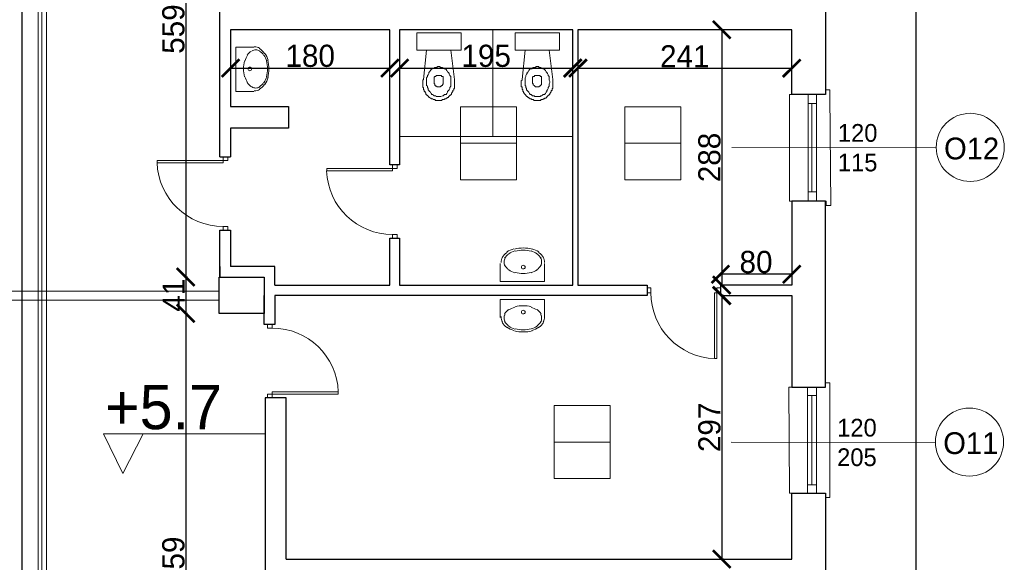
# Model space of a CAD drawing. Header units: centimetres. Extents: x -17621 to 77377, y -18613 to 66.
# Tile 110 of 173: x 27358 to 28467, y -8084 to -7472. Entities that reach past the tile are written whole.
import ezdxf

# ---------------------------------------------------------------- set-up
doc = ezdxf.new("R2010")
doc.units = ezdxf.units.CM
doc.layers.add('0-wymiarowanie rys.CAD', color=5, linetype='Continuous', lineweight=0, true_color=0x0000ff)
for name, color, linetype, lineweight in [('a_drzwi i okna', 2, 'Continuous', 0), ('a_inwentaryzacja', 141, 'Continuous', 0), ('a_wymiarowanie', 211, 'Continuous', 0), ('drzwi', 2, 'Continuous', 0), ('kratownica', 8, 'Continuous', 15), ('pomieszczenia', 191, 'Continuous', 5)]:
    doc.layers.add(name, color=color, linetype=linetype, lineweight=lineweight)
for name, color, linetype in [('PDF3_A310 STOLARKA ZEWNĘTRZNA', 7, 'Continuous'), ('PDF3_A720 MEBLE', 7, 'Continuous'), ('PDF3_WIDOKOWA', 7, 'Continuous'), ('PDF5_A710 OZNACZENIA KOMUNIKACJI', 7, 'Continuous'), ('PDF5_Text', 7, 'Continuous')]:
    doc.layers.add(name, color=color, linetype=linetype)
doc.styles.add('PDF Century Gothic', font='GOTHIC.TTF')
doc.dimstyles.new('ISO-25', dxfattribs={"dimtxt": 25, "dimasz": 20, "dimexe": 0.6, "dimexo": 0.375, "dimtad": 1, "dimdec": 0, "dimtxsty": 'PDF Century Gothic', "dimblk": 'ARCHTICK', "dimcen": 2.5, "dimadec": 1, "dimazin": 0, "dimtfac": 1, "dimtdec": 0, "dimtmove": 0, "dimatfit": 3, "dimldrblk": 'ARCHTICK', "dimfxl": 2, "dimfxlon": 1, "dimarcsym": 0})

# ---------------------------------------------------------------- blocks, each defined once
blk = doc.blocks.new('_ArchTick')
at = {"color": 0, "linetype": 'ByBlock', "const_width": 0.15}
blk.add_lwpolyline([(-0.5, -0.5), (0.5, 0.5)], dxfattribs=at)
blk = doc.blocks.new('*D975')
at = {"layer": 'a_wymiarowanie', "color": 0, "linetype": 'Continuous', "lineweight": -2, "transparency": 16777216}
for p, q in [((27595.2, -7524.9), (27595.2, -7527.5)), ((27595.2, -7526.9), (27774.8, -7526.9)), ((27774.8, -7524.9), (27774.8, -7527.5))]:
    blk.add_line(p, q, dxfattribs=at)
at = {"layer": 'Defpoints', "color": 0, "linetype": 'Continuous', "transparency": 16777216}
for p in [(27595.2, -7483.7), (27774.8, -7483.7), (27774.8, -7526.9)]:
    blk.add_point(p, dxfattribs=at)
at = {"layer": 'a_wymiarowanie', "color": 0, "linetype": 'Continuous', "lineweight": -2, "transparency": 16777216, "xscale": 20, "yscale": 20, "zscale": 20, "rotation": 180}
blk.add_blockref('_ArchTick', (27595.2, -7526.9), dxfattribs=at)
at = {"layer": 'a_wymiarowanie', "color": 0, "linetype": 'Continuous', "lineweight": -2, "transparency": 16777216, "xscale": 20, "yscale": 20, "zscale": 20}
blk.add_blockref('_ArchTick', (27774.8, -7526.9), dxfattribs=at)
at = {"layer": 'a_wymiarowanie', "color": 0, "linetype": 'Continuous', "lineweight": 0, "transparency": 16777216, "insert": (27685, -7513.2), "char_height": 25, "attachment_point": 5, "style": 'PDF Century Gothic'}
blk.add_mtext('180', dxfattribs=at)
blk = doc.blocks.new('*D976')
at = {"layer": 'a_wymiarowanie', "color": 0, "linetype": 'Continuous', "lineweight": -2, "transparency": 16777216}
for p, q in [((27785.8, -7524.9), (27785.8, -7527.5)), ((27785.8, -7526.9), (27980.8, -7526.9)), ((27980.8, -7524.9), (27980.8, -7527.5))]:
    blk.add_line(p, q, dxfattribs=at)
at = {"layer": 'Defpoints', "color": 0, "linetype": 'Continuous', "transparency": 16777216}
for p in [(27785.8, -7483.7), (27980.8, -7483.7), (27980.8, -7526.9)]:
    blk.add_point(p, dxfattribs=at)
at = {"layer": 'a_wymiarowanie', "color": 0, "linetype": 'Continuous', "lineweight": -2, "transparency": 16777216, "xscale": 20, "yscale": 20, "zscale": 20, "rotation": 180}
blk.add_blockref('_ArchTick', (27785.8, -7526.9), dxfattribs=at)
at = {"layer": 'a_wymiarowanie', "color": 0, "linetype": 'Continuous', "lineweight": -2, "transparency": 16777216, "xscale": 20, "yscale": 20, "zscale": 20}
blk.add_blockref('_ArchTick', (27980.8, -7526.9), dxfattribs=at)
at = {"layer": 'a_wymiarowanie', "color": 0, "linetype": 'Continuous', "lineweight": 0, "transparency": 16777216, "insert": (27883.3, -7513.2), "char_height": 25, "attachment_point": 5, "style": 'PDF Century Gothic'}
blk.add_mtext('195', dxfattribs=at)
blk = doc.blocks.new('*D977')
at = {"layer": 'a_wymiarowanie', "color": 0, "linetype": 'Continuous', "lineweight": -2, "transparency": 16777216}
for p, q in [((27986.7, -7525), (27986.7, -7527.6)), ((27986.7, -7527), (28227.6, -7527)), ((28227.6, -7525), (28227.6, -7527.6))]:
    blk.add_line(p, q, dxfattribs=at)
at = {"layer": 'Defpoints', "color": 0, "linetype": 'Continuous', "transparency": 16777216}
for p in [(27986.7, -7483.7), (28227.6, -7483.7), (28227.6, -7527)]:
    blk.add_point(p, dxfattribs=at)
at = {"layer": 'a_wymiarowanie', "color": 0, "linetype": 'Continuous', "lineweight": -2, "transparency": 16777216, "xscale": 20, "yscale": 20, "zscale": 20, "rotation": 180}
blk.add_blockref('_ArchTick', (27986.7, -7527), dxfattribs=at)
at = {"layer": 'a_wymiarowanie', "color": 0, "linetype": 'Continuous', "lineweight": -2, "transparency": 16777216, "xscale": 20, "yscale": 20, "zscale": 20}
blk.add_blockref('_ArchTick', (28227.6, -7527), dxfattribs=at)
at = {"layer": 'a_wymiarowanie', "color": 0, "linetype": 'Continuous', "lineweight": 0, "transparency": 16777216, "insert": (28107.1, -7513.6), "char_height": 25, "attachment_point": 5, "style": 'PDF Century Gothic'}
blk.add_mtext('241', dxfattribs=at)
blk = doc.blocks.new('*D978')
at = {"layer": 'a_wymiarowanie', "color": 0, "linetype": 'Continuous', "lineweight": -2, "transparency": 16777216}
for p, q in [((28150.8, -7483.7), (28148.2, -7483.7)), ((28148.8, -7483.7), (28148.8, -7771.6)), ((28150.8, -7771.6), (28148.2, -7771.6))]:
    blk.add_line(p, q, dxfattribs=at)
at = {"layer": 'Defpoints', "color": 0, "linetype": 'Continuous', "transparency": 16777216}
for p in [(28227.6, -7483.7), (28148.8, -7771.6), (28227.6, -7771.6)]:
    blk.add_point(p, dxfattribs=at)
at = {"layer": 'a_wymiarowanie', "color": 0, "linetype": 'Continuous', "lineweight": -2, "transparency": 16777216, "xscale": 20, "yscale": 20, "zscale": 20}
for p, rotation in [((28148.8, -7483.7), 90), ((28148.8, -7771.6), 270)]:
    blk.add_blockref('_ArchTick', p, dxfattribs=dict(at, rotation=rotation))
at = {"layer": 'a_wymiarowanie', "color": 0, "linetype": 'Continuous', "lineweight": 0, "transparency": 16777216, "insert": (28135, -7627.7), "char_height": 25, "attachment_point": 5, "rotation": 90, "style": 'PDF Century Gothic'}
blk.add_mtext('288', dxfattribs=at)
blk = doc.blocks.new('*D979')
at = {"layer": 'a_wymiarowanie', "color": 0, "linetype": 'Continuous', "lineweight": -2, "transparency": 16777216}
for p, q in [((28150.8, -7783.5), (28148.2, -7783.5)), ((28148.8, -7783.5), (28148.8, -8080.7)), ((28150.8, -8080.7), (28148.2, -8080.7))]:
    blk.add_line(p, q, dxfattribs=at)
at = {"layer": 'Defpoints', "color": 0, "linetype": 'Continuous', "transparency": 16777216}
for p in [(28227.6, -7783.5), (28148.8, -8080.7), (28227.6, -8080.7)]:
    blk.add_point(p, dxfattribs=at)
at = {"layer": 'a_wymiarowanie', "color": 0, "linetype": 'Continuous', "lineweight": -2, "transparency": 16777216, "xscale": 20, "yscale": 20, "zscale": 20}
for p, rotation in [((28148.8, -7783.5), 90), ((28148.8, -8080.7), 270)]:
    blk.add_blockref('_ArchTick', p, dxfattribs=dict(at, rotation=rotation))
at = {"layer": 'a_wymiarowanie', "color": 0, "linetype": 'Continuous', "lineweight": 0, "transparency": 16777216, "insert": (28135, -7932.1), "char_height": 25, "attachment_point": 5, "rotation": 90, "style": 'PDF Century Gothic'}
blk.add_mtext('297', dxfattribs=at)
blk = doc.blocks.new('*D983')
at = {"layer": 'a_wymiarowanie', "color": 0, "linetype": 'Continuous', "lineweight": -2, "transparency": 16777216}
for p, q in [((28147.3, -7761.4), (28147.3, -7758.8)), ((28227.6, -7759.4), (28147.3, -7759.4)), ((28227.6, -7761.4), (28227.6, -7758.8))]:
    blk.add_line(p, q, dxfattribs=at)
at = {"layer": 'Defpoints', "color": 0, "linetype": 'Continuous', "transparency": 16777216}
for p in [(28147.3, -7759.4), (28147.3, -7771.6), (28227.6, -7771.6)]:
    blk.add_point(p, dxfattribs=at)
at = {"layer": 'a_wymiarowanie', "color": 0, "linetype": 'Continuous', "lineweight": -2, "transparency": 16777216, "xscale": 20, "yscale": 20, "zscale": 20, "rotation": 180}
blk.add_blockref('_ArchTick', (28147.3, -7759.4), dxfattribs=at)
at = {"layer": 'a_wymiarowanie', "color": 0, "linetype": 'Continuous', "lineweight": -2, "transparency": 16777216, "xscale": 20, "yscale": 20, "zscale": 20}
blk.add_blockref('_ArchTick', (28227.6, -7759.4), dxfattribs=at)
at = {"layer": 'a_wymiarowanie', "color": 0, "linetype": 'Continuous', "lineweight": 0, "transparency": 16777216, "insert": (28187.4, -7745.7), "char_height": 25, "attachment_point": 5, "style": 'PDF Century Gothic'}
blk.add_mtext('80', dxfattribs=at)
blk = doc.blocks.new('*D992')
at = {"layer": 'a_wymiarowanie', "color": 0, "linetype": 'Continuous', "lineweight": -2, "transparency": 16777216}
for p, q in [((27546.7, -7203.3), (27544.1, -7203.3)), ((27544.7, -7203.3), (27544.7, -7762.5)), ((27546.7, -7762.5), (27544.1, -7762.5))]:
    blk.add_line(p, q, dxfattribs=at)
at = {"layer": 'Defpoints', "color": 0, "linetype": 'Continuous', "transparency": 16777216}
for p in [(27583.3, -7203.3), (27544.7, -7762.5), (27582.5, -7762.5)]:
    blk.add_point(p, dxfattribs=at)
at = {"layer": 'a_wymiarowanie', "color": 0, "linetype": 'Continuous', "lineweight": -2, "transparency": 16777216, "xscale": 20, "yscale": 20, "zscale": 20}
for p, rotation in [((27544.7, -7203.3), 90), ((27544.7, -7762.5), 270)]:
    blk.add_blockref('_ArchTick', p, dxfattribs=dict(at, rotation=rotation))
at = {"layer": 'a_wymiarowanie', "color": 0, "linetype": 'Continuous', "lineweight": 0, "transparency": 16777216, "insert": (27530.9, -7482.9), "char_height": 25, "attachment_point": 5, "rotation": 90, "style": 'PDF Century Gothic'}
blk.add_mtext('559', dxfattribs=at)
blk = doc.blocks.new('*D993')
at = {"layer": 'a_wymiarowanie', "color": 0, "linetype": 'Continuous', "lineweight": -2, "transparency": 16777216}
for p, q in [((27546.7, -7762.5), (27544.1, -7762.5)), ((27544.7, -7762.5), (27544.7, -7803.5)), ((27546.7, -7803.5), (27544.1, -7803.5))]:
    blk.add_line(p, q, dxfattribs=at)
at = {"layer": 'Defpoints', "color": 0, "linetype": 'Continuous', "transparency": 16777216}
for p in [(27582.5, -7762.5), (27544.7, -7803.5), (27582.5, -7803.5)]:
    blk.add_point(p, dxfattribs=at)
at = {"layer": 'a_wymiarowanie', "color": 0, "linetype": 'Continuous', "lineweight": -2, "transparency": 16777216, "xscale": 20, "yscale": 20, "zscale": 20}
for p, rotation in [((27544.7, -7762.5), 90), ((27544.7, -7803.5), 270)]:
    blk.add_blockref('_ArchTick', p, dxfattribs=dict(at, rotation=rotation))
at = {"layer": 'a_wymiarowanie', "color": 0, "linetype": 'Continuous', "lineweight": 0, "transparency": 16777216, "insert": (27531.2, -7783), "char_height": 25, "attachment_point": 5, "rotation": 90, "style": 'PDF Century Gothic'}
blk.add_mtext('41', dxfattribs=at)
blk = doc.blocks.new('*D994')
at = {"layer": 'a_wymiarowanie', "color": 0, "linetype": 'Continuous', "lineweight": -2, "transparency": 16777216}
for p, q in [((27546.7, -7803.5), (27544.1, -7803.5)), ((27544.7, -7803.5), (27544.7, -8362.7)), ((27546.7, -8362.7), (27544.1, -8362.7))]:
    blk.add_line(p, q, dxfattribs=at)
at = {"layer": 'Defpoints', "color": 0, "linetype": 'Continuous', "transparency": 16777216}
for p in [(27582.5, -7803.5), (27544.7, -8362.7), (27582.5, -8362.7)]:
    blk.add_point(p, dxfattribs=at)
at = {"layer": 'a_wymiarowanie', "color": 0, "linetype": 'Continuous', "lineweight": -2, "transparency": 16777216, "xscale": 20, "yscale": 20, "zscale": 20}
for p, rotation in [((27544.7, -7803.5), 90), ((27544.7, -8362.7), 270)]:
    blk.add_blockref('_ArchTick', p, dxfattribs=dict(at, rotation=rotation))
at = {"layer": 'a_wymiarowanie', "color": 0, "linetype": 'Continuous', "lineweight": 0, "transparency": 16777216, "insert": (27530.9, -8083.1), "char_height": 25, "attachment_point": 5, "rotation": 90, "style": 'PDF Century Gothic'}
blk.add_mtext('559', dxfattribs=at)
blk = doc.blocks.new('*D1007')
at = {"layer": 'a_wymiarowanie', "color": 0, "linetype": 'Continuous', "lineweight": -2, "transparency": 16777216}
for p, q in [((27362, -6564.3), (27359.4, -6564.3)), ((27360, -6564.3), (27360, -10858.5)), ((27362, -10858.5), (27359.4, -10858.5))]:
    blk.add_line(p, q, dxfattribs=at)
at = {"layer": 'Defpoints', "color": 0, "linetype": 'Continuous', "transparency": 16777216}
for p in [(27387.7, -6564.3), (27360, -10858.5), (27387.7, -10858.5)]:
    blk.add_point(p, dxfattribs=at)
at = {"layer": 'a_wymiarowanie', "color": 0, "linetype": 'Continuous', "lineweight": -2, "transparency": 16777216, "xscale": 20, "yscale": 20, "zscale": 20}
for p, rotation in [((27360, -6564.3), 90), ((27360, -10858.5), 270)]:
    blk.add_blockref('_ArchTick', p, dxfattribs=dict(at, rotation=rotation))
at = {"layer": 'a_wymiarowanie', "color": 0, "linetype": 'Continuous', "lineweight": 0, "transparency": 16777216, "insert": (27346.2, -8711.4), "char_height": 25, "attachment_point": 5, "rotation": 90, "style": 'PDF Century Gothic'}
blk.add_mtext('4293', dxfattribs=at)
blk = doc.blocks.new('*D1098')
at = {"layer": '0-wymiarowanie rys.CAD', "color": 0, "linetype": 'Continuous', "lineweight": -2, "transparency": 16777216}
for p, q in [((28365.9, -6566.8), (28368.5, -6566.8)), ((28367.9, -10864.5), (28367.9, -6566.8)), ((28365.9, -10864.5), (28368.5, -10864.5))]:
    blk.add_line(p, q, dxfattribs=at)
at = {"layer": 'Defpoints', "color": 0, "linetype": 'Continuous', "transparency": 16777216}
for p in [(28263.1, -6566.8), (28367.9, -6566.8), (28263.1, -10864.5)]:
    blk.add_point(p, dxfattribs=at)
at = {"layer": '0-wymiarowanie rys.CAD', "color": 0, "linetype": 'Continuous', "lineweight": -2, "transparency": 16777216, "xscale": 20, "yscale": 20, "zscale": 20}
for p, rotation in [((28367.9, -6566.8), 90), ((28367.9, -10864.5), 270)]:
    blk.add_blockref('_ArchTick', p, dxfattribs=dict(at, rotation=rotation))
at = {"layer": '0-wymiarowanie rys.CAD', "color": 0, "linetype": 'Continuous', "transparency": 16777216, "insert": (28354.1, -8715.6), "char_height": 25, "attachment_point": 5, "rotation": 90, "style": 'PDF Century Gothic'}
blk.add_mtext('4298', dxfattribs=at)

msp = doc.modelspace()

# ---------------------------------------------------------------- linework, layer by layer
at = {"layer": 'a_drzwi i okna'}
for p, q in [((28390.3, -7617), (28160.2, -7616.4)), ((28389.5, -7949.3), (28159.3, -7948.7))]:
    msp.add_line(p, q, dxfattribs=at)
at = {"layer": 'a_drzwi i okna', "lineweight": 5}
for points in [[(27378.4, -10858.5), (27378.4, -6564.3)], [(27382.6, -10858.5), (27382.6, -6564.3)], [(27387.7, -10858.5), (27387.7, -6564.3)]]:
    msp.add_lwpolyline(points, dxfattribs=at)
at = {"layer": 'a_drzwi i okna'}
for centre in [(28428.8, -7616.3), (28427.9, -7948.7)]:
    msp.add_circle(centre, 38.4, dxfattribs=at)
at = {"layer": 'a_inwentaryzacja', "lineweight": 25}
for p, q in [((28265.7, -7436.3), (28265.7, -7556.6)), ((28227.6, -7556.6), (28227.6, -7483.7)), ((28265.7, -7556.6), (28227.6, -7556.6))]:
    msp.add_line(p, q, dxfattribs=at)
at = {"layer": 'a_inwentaryzacja', "linetype": 'Continuous', "lineweight": 25}
for p, q in [((27583.3, -7627), (27595.2, -7627)), ((27583.3, -7709.5), (27595.2, -7709.5)), ((27645.1, -7783.5), (27645.1, -7816.1))]:
    msp.add_line(p, q, dxfattribs=at)
for points in [[(27583.3, -7627), (27583.3, -7326.8)], [(27774.8, -7483.7), (27595.2, -7483.7)], [(27595.2, -7483.7), (27595.2, -7570.1)], [(27785.8, -7483.7), (27785.8, -7636.1), (27774.8, -7636.1), (27774.8, -7483.7)], [(27980.8, -7483.7), (27785.8, -7483.7)], [(27980.8, -7771.6), (27980.8, -7483.7)], [(27999.8, -7483.7), (27986.7, -7483.7)], [(27986.7, -7483.7), (27986.7, -7771.6)], [(28227.6, -7483.7), (27986.7, -7483.7)], [(27595.2, -7570.1), (27660.4, -7570.1), (27660.4, -7594.7), (27595.2, -7594.7)], [(27595.2, -7594.7), (27595.2, -7627)], [(27583.3, -7762.5), (27583.3, -7709.5)], [(27595.2, -7709.5), (27595.2, -7750.6)], [(27774.8, -7771.6), (27774.8, -7718.7), (27785.8, -7718.7), (27785.8, -7771.6)], [(27583.3, -7750.6), (27583.3, -7762.5), (27633.3, -7762.5), (27633.3, -7793.9)], [(27583.3, -7750.6), (27583.3, -7750.6)], [(27645.1, -7771.6), (27645.1, -7750.6), (27595.2, -7750.6)], [(27595.2, -7762.5), (27595.2, -7762.5)], [(27633.3, -7771.6), (27633.3, -7771.6)], [(27645.1, -7771.6), (27774.8, -7771.6)], [(27785.8, -7771.6), (27980.8, -7771.6)], [(27986.7, -7771.6), (28064.8, -7771.6), (28064.8, -7783.5), (27795.7, -7783.5)], [(27986.7, -7771.6), (27999.8, -7771.6)], [(27645.1, -7816.1), (27633.3, -7816.1), (27633.3, -7783.5), (27633.3, -7783.5)], [(27795.7, -7783.5), (27645.1, -7783.5)], [(27657.8, -8080.7), (27657.8, -7898.6), (27634.1, -7898.6), (27634.1, -8286.8), (27657.8, -8286.8), (27657.8, -8095.6)], [(28227.6, -8080.7), (28227.6, -8006.1), (28265.7, -8006.1), (28265.7, -8186.5), (28227.6, -8186.5), (28227.6, -8095.6)], [(27657.8, -8080.7), (28227.6, -8080.7)]]:
    msp.add_lwpolyline(points, dxfattribs=at)
at = {"layer": 'a_inwentaryzacja', "lineweight": 25}
msp.add_lwpolyline([(28227.6, -7771.6), (28147.3, -7771.6), (28147.3, -7783.5), (28227.6, -7783.5), (28227.6, -7886.8), (28265.7, -7886.8), (28265.7, -7676.8), (28227.6, -7676.8)], close=True, dxfattribs=at)
msp.add_lwpolyline([(27583.3, -7762.5), (27633.3, -7762.5), (27633.3, -7803.5), (27582.5, -7803.5), (27582.5, -7762.5), (27583.3, -7762.5)], dxfattribs=at)
at = {"layer": 'drzwi'}
for points in [[(27586.8, -7631.1), (27586.8, -7627), (27592, -7627), (27592, -7631.1), (27586.8, -7631.1), (27586.8, -7633.6), (27512.5, -7633.6), (27512.5, -7631.1), (27586.8, -7631.1)], [(27777.9, -7640.3), (27777.9, -7636.1), (27783.1, -7636.1), (27783.1, -7640.3), (27777.9, -7640.3), (27777.9, -7642.8), (27703.6, -7642.8), (27703.6, -7640.3), (27777.9, -7640.3)], [(28143.2, -7780.2), (28147.3, -7780.2), (28147.3, -7774.9), (28143.2, -7774.9), (28143.2, -7780.2), (28140.7, -7780.2), (28140.7, -7854.4), (28143.2, -7854.5), (28143.2, -7780.2)], [(27642.2, -7894.5), (27642.2, -7898.6), (27637, -7898.6), (27637, -7894.5), (27642.2, -7894.5), (27642.2, -7892), (27716.5, -7892), (27716.5, -7894.5), (27642.2, -7894.5)]]:
    msp.add_lwpolyline(points, dxfattribs=at)
for points in [[(27586.8, -7705.4), (27586.8, -7709.5), (27592, -7709.5), (27592, -7705.4)], [(27777.9, -7714.6), (27777.9, -7718.7), (27783.1, -7718.7), (27783.1, -7714.6)], [(28068.9, -7780.2), (28064.8, -7780.2), (28064.8, -7774.9), (28068.9, -7774.9)], [(27642.2, -7820.2), (27642.2, -7816.1), (27637, -7816.1), (27637, -7820.2)]]:
    msp.add_lwpolyline(points, close=True, dxfattribs=at)
for centre, start, end in [((27586.6, -7631.2), 181.8362, 270.1055), ((27777.7, -7640.4), 181.8362, 270.1055), ((28143.1, -7780.3), 179.8945, 268.1638), ((27642.4, -7894.4), 1.8362, 90.1055)]:
    msp.add_arc(centre, 74.2, start, end, dxfattribs=at)
at = {"layer": 'kratownica', "linetype": 'Continuous'}
msp.add_lwpolyline([(25200.1, -7778.6), (27582.5, -7778.6), (27582.5, -7788.7), (25200.1, -7788.7)], close=True, dxfattribs=at)
at = {"layer": 'PDF3_A310 STOLARKA ZEWNĘTRZNA', "lineweight": 5}
for points in [[(28225, -7676.8), (28266.5, -7676.8), (28266.5, -7681.9), (28271.6, -7681.9), (28270.7, -7556.6), (28270.7, -7551.5), (28265.7, -7551.5), (28265.7, -7556.6), (28225, -7556.6)], [(28246.2, -7676.8), (28246.2, -7666.6), (28246.2, -7566.7), (28246.2, -7556.6), (28255.5, -7556.6), (28255.5, -7566.7), (28255.5, -7666.6), (28255.5, -7676.8)], [(28225, -8006.1), (28265.7, -8006.1), (28265.7, -8011.2), (28270.7, -8011.2), (28270.7, -7886.8), (28270.7, -7881.7), (28265.7, -7881.7), (28265.7, -7886.8), (28224.2, -7886.8)], [(28245.3, -8006.1), (28245.3, -7996.8), (28245.3, -7896.1), (28245.3, -7886.8), (28255.5, -7886.8), (28255.5, -7896.1), (28255.5, -7996.8), (28255.5, -8006.1)]]:
    msp.add_lwpolyline(points, close=True, dxfattribs=at)
for points in [[(28255.5, -7566.7), (28246.2, -7566.7)], [(28250.4, -7666.6), (28250.4, -7566.7)], [(28255.5, -7666.6), (28246.2, -7666.6)], [(28255.5, -7896.1), (28245.3, -7896.1)], [(28250.4, -7996.8), (28250.4, -7896.1)], [(28255.5, -7996.8), (28245.3, -7996.8)]]:
    msp.add_lwpolyline(points, dxfattribs=at)
at = {"layer": 'PDF3_A720 MEBLE', "lineweight": 0}
for points in [[(27805.2, -7506.6), (27855.1, -7506.6), (27855.1, -7487.1), (27805.2, -7487.1)], [(27966, -7506.6), (27916.1, -7506.6), (27916.1, -7487.1), (27966, -7487.1)], [(27843.3, -7506.6), (27847.5, -7539.6), (27847.5, -7540.5), (27847.5, -7541.3), (27847.5, -7542.2), (27847.5, -7543), (27847.5, -7543.9), (27847.5, -7544.7), (27847.5, -7545.6), (27847.5, -7546.4), (27847.5, -7547.2), (27847.5, -7548.1), (27847.5, -7548.9), (27847.5, -7549.8), (27846.7, -7549.8), (27846.7, -7550.6), (27846.7, -7551.5), (27845.8, -7552.3), (27845.8, -7553.2), (27845, -7554), (27845, -7554.9), (27844.1, -7554.9), (27844.1, -7555.7), (27844.1, -7556.6), (27843.3, -7556.6), (27843.3, -7557.4), (27842.4, -7557.4), (27842.4, -7558.3), (27841.6, -7558.3), (27841.6, -7559.1), (27840.7, -7559.1), (27840.7, -7559.9), (27839.9, -7559.9), (27839, -7560.8), (27838.2, -7560.8), (27838.2, -7561.6), (27837.4, -7561.6), (27836.5, -7561.6), (27836.5, -7562.5), (27835.7, -7562.5), (27834.8, -7562.5), (27834, -7562.5), (27833.1, -7563.3), (27832.3, -7563.3), (27831.4, -7563.3), (27830.6, -7563.3), (27829.7, -7563.3), (27828.9, -7563.3), (27828, -7563.3), (27827.2, -7563.3), (27826.3, -7563.3), (27825.5, -7562.5), (27824.7, -7562.5), (27823.8, -7562.5), (27823, -7561.6), (27822.1, -7561.6), (27821.3, -7561.6), (27821.3, -7560.8), (27820.4, -7560.8), (27819.6, -7559.9), (27818.7, -7559.9), (27818.7, -7559.1), (27817.9, -7559.1), (27817.9, -7558.3), (27817, -7558.3), (27817, -7557.4), (27816.2, -7557.4), (27816.2, -7556.6), (27815.3, -7556.6), (27815.3, -7555.7), (27815.3, -7554.9), (27814.5, -7554.9), (27814.5, -7554), (27814.5, -7553.2), (27813.6, -7553.2), (27813.6, -7552.3), (27813.6, -7551.5), (27812.8, -7551.5), (27812.8, -7550.6), (27812.8, -7549.8), (27812.8, -7548.9), (27812, -7548.9), (27812, -7548.1), (27812, -7547.2), (27812, -7546.4), (27812, -7545.6), (27812, -7544.7), (27812, -7543.9), (27812, -7543), (27812, -7542.2), (27812, -7541.3), (27812, -7540.5), (27812.8, -7539.6), (27816.2, -7506.6)], [(27927.1, -7506.6), (27923.7, -7539.6), (27923.7, -7540.5), (27922.9, -7541.3), (27922.9, -7542.2), (27922.9, -7543), (27922.9, -7543.9), (27922.9, -7544.7), (27922.9, -7545.6), (27922.9, -7546.4), (27922.9, -7547.2), (27922.9, -7548.1), (27923.7, -7548.1), (27923.7, -7548.9), (27923.7, -7549.8), (27923.7, -7550.6), (27924.6, -7551.5), (27924.6, -7552.3), (27924.6, -7553.2), (27925.4, -7553.2), (27925.4, -7554), (27925.4, -7554.9), (27926.3, -7554.9), (27926.3, -7555.7), (27927.1, -7556.6), (27927.9, -7557.4), (27927.9, -7558.3), (27928.8, -7558.3), (27928.8, -7559.1), (27929.6, -7559.1), (27930.5, -7559.9), (27931.3, -7559.9), (27931.3, -7560.8), (27932.2, -7560.8), (27933, -7561.6), (27933.9, -7561.6), (27934.7, -7562.5), (27935.6, -7562.5), (27936.4, -7562.5), (27937.3, -7563.3), (27938.1, -7563.3), (27939, -7563.3), (27939.8, -7563.3), (27940.6, -7563.3), (27941.5, -7563.3), (27942.3, -7563.3), (27943.2, -7563.3), (27944, -7563.3), (27944.9, -7563.3), (27944.9, -7562.5), (27945.7, -7562.5), (27946.6, -7562.5), (27947.4, -7562.5), (27947.4, -7561.6), (27948.3, -7561.6), (27949.1, -7561.6), (27949.1, -7560.8), (27950, -7560.8), (27950.8, -7560.8), (27950.8, -7559.9), (27951.7, -7559.9), (27951.7, -7559.1), (27952.5, -7559.1), (27952.5, -7558.3), (27953.3, -7558.3), (27953.3, -7557.4), (27954.2, -7557.4), (27954.2, -7556.6), (27955, -7556.6), (27955, -7555.7), (27955.9, -7554.9), (27955.9, -7554), (27956.7, -7554), (27956.7, -7553.2), (27956.7, -7552.3), (27957.6, -7552.3), (27957.6, -7551.5), (27957.6, -7550.6), (27957.6, -7549.8), (27958.4, -7549.8), (27958.4, -7548.9), (27958.4, -7548.1), (27958.4, -7547.2), (27958.4, -7546.4), (27958.4, -7545.6), (27958.4, -7544.7), (27958.4, -7543.9), (27958.4, -7543), (27958.4, -7542.2), (27958.4, -7541.3), (27958.4, -7540.5), (27958.4, -7539.6), (27954.2, -7506.6)], [(27829.7, -7525.2), (27828.9, -7525.2), (27827.2, -7526.1), (27826.3, -7526.1), (27825.5, -7526.1), (27824.7, -7526.9), (27823, -7527.8), (27822.1, -7527.8), (27821.3, -7528.6), (27820.4, -7529.5), (27819.6, -7531.2), (27818.7, -7532), (27818.7, -7532.9), (27817.9, -7534.5), (27817, -7535.4), (27817, -7536.2), (27816.2, -7537.9), (27816.2, -7539.6), (27816.2, -7540.5), (27816.2, -7542.2), (27816.2, -7543), (27816.2, -7544.7), (27816.2, -7546.4), (27817, -7547.2), (27817, -7548.9), (27817.9, -7549.8), (27817.9, -7551.5), (27818.7, -7552.3), (27819.6, -7553.2), (27820.4, -7554), (27821.3, -7555.7), (27822.1, -7556.6), (27823, -7556.6), (27823.8, -7557.4), (27824.7, -7558.3), (27826.3, -7558.3), (27827.2, -7559.1), (27828, -7559.1), (27828.9, -7559.1), (27830.6, -7559.1), (27831.4, -7559.1), (27832.3, -7559.1), (27834, -7558.3), (27834.8, -7558.3), (27835.7, -7557.4), (27836.5, -7556.6), (27838.2, -7556.6), (27839, -7555.7), (27839.9, -7554), (27839.9, -7553.2), (27840.7, -7552.3), (27841.6, -7551.5), (27842.4, -7549.8), (27842.4, -7548.9), (27843.3, -7547.2), (27843.3, -7546.4), (27843.3, -7544.7), (27843.3, -7543), (27843.3, -7542.2), (27843.3, -7540.5), (27843.3, -7539.6), (27843.3, -7537.9), (27843.3, -7536.2), (27842.4, -7535.4), (27841.6, -7533.7), (27841.6, -7532.9), (27840.7, -7532), (27839.9, -7531.2), (27839, -7529.5), (27838.2, -7528.6), (27837.4, -7527.8), (27836.5, -7527.8), (27835.7, -7526.9), (27834, -7526.1), (27833.1, -7526.1), (27832.3, -7526.1), (27830.6, -7525.2)], [(27940.6, -7525.2), (27942.3, -7525.2), (27943.2, -7526.1), (27944, -7526.1), (27944.9, -7526.1), (27946.6, -7526.9), (27947.4, -7527.8), (27948.3, -7527.8), (27949.1, -7528.6), (27950, -7529.5), (27950.8, -7531.2), (27951.7, -7532), (27952.5, -7532.9), (27953.3, -7534.5), (27953.3, -7535.4), (27954.2, -7536.2), (27954.2, -7537.9), (27954.2, -7539.6), (27954.2, -7540.5), (27955, -7542.2), (27955, -7543), (27954.2, -7544.7), (27954.2, -7546.4), (27954.2, -7547.2), (27953.3, -7548.9), (27953.3, -7549.8), (27952.5, -7551.5), (27951.7, -7552.3), (27951.7, -7553.2), (27950.8, -7554), (27950, -7555.7), (27949.1, -7556.6), (27947.4, -7556.6), (27946.6, -7557.4), (27945.7, -7558.3), (27944.9, -7558.3), (27944, -7559.1), (27942.3, -7559.1), (27941.5, -7559.1), (27940.6, -7559.1), (27939, -7559.1), (27938.1, -7559.1), (27937.3, -7558.3), (27935.6, -7558.3), (27934.7, -7557.4), (27933.9, -7556.6), (27933, -7556.6), (27932.2, -7555.7), (27931.3, -7554), (27930.5, -7553.2), (27929.6, -7552.3), (27928.8, -7551.5), (27928.8, -7549.8), (27927.9, -7548.9), (27927.9, -7547.2), (27927.1, -7546.4), (27927.1, -7544.7), (27927.1, -7543), (27927.1, -7542.2), (27927.1, -7540.5), (27927.1, -7539.6), (27927.1, -7537.9), (27927.9, -7536.2), (27927.9, -7535.4), (27928.8, -7533.7), (27929.6, -7532.9), (27929.6, -7532), (27930.5, -7531.2), (27931.3, -7529.5), (27932.2, -7528.6), (27933, -7527.8), (27934.7, -7527.8), (27935.6, -7526.9), (27936.4, -7526.1), (27937.3, -7526.1), (27939, -7526.1), (27939.8, -7525.2)], [(27829.7, -7535.4), (27827.2, -7535.4), (27826.3, -7536.2), (27825.5, -7536.2), (27824.7, -7537.1), (27824.7, -7537.9), (27824.7, -7543), (27824.7, -7543.9), (27824.7, -7544.7), (27825.5, -7544.7), (27825.5, -7545.6), (27825.5, -7546.4), (27826.3, -7546.4), (27826.3, -7547.2), (27827.2, -7547.2), (27828, -7548.1), (27828.9, -7548.1), (27829.7, -7548.1), (27830.6, -7548.1), (27831.4, -7548.1), (27832.3, -7547.2), (27833.1, -7547.2), (27833.1, -7546.4), (27834, -7546.4), (27834, -7545.6), (27834.8, -7544.7), (27834.8, -7543.9), (27834.8, -7543), (27834.8, -7537.9), (27834.8, -7537.1), (27834.8, -7536.2), (27834, -7536.2), (27833.1, -7536.2), (27833.1, -7535.4)], [(27940.6, -7535.4), (27944, -7535.4), (27944, -7536.2), (27944.9, -7536.2), (27945.7, -7536.2), (27945.7, -7537.1), (27945.7, -7537.9), (27945.7, -7543), (27945.7, -7543.9), (27945.7, -7544.7), (27945.7, -7545.6), (27944.9, -7545.6), (27944.9, -7546.4), (27944, -7546.4), (27944, -7547.2), (27943.2, -7547.2), (27943.2, -7548.1), (27942.3, -7548.1), (27941.5, -7548.1), (27940.6, -7548.1), (27939.8, -7548.1), (27939, -7548.1), (27938.1, -7547.2), (27937.3, -7546.4), (27936.4, -7545.6), (27936.4, -7544.7), (27935.6, -7543.9), (27935.6, -7543), (27935.6, -7537.9), (27935.6, -7537.1), (27936.4, -7536.2), (27937.3, -7536.2), (27938.1, -7535.4)]]:
    msp.add_lwpolyline(points, close=True, dxfattribs=at)
for points in [[(27621.4, -7553.2), (27601.1, -7553.2), (27601.1, -7503.2), (27621.4, -7503.2)], [(27949, -7747.1), (27949, -7767.4), (27899.1, -7767.4), (27899.1, -7747.1)], [(27949, -7808), (27949, -7787.7), (27899.1, -7787.7), (27899.1, -7808)]]:
    msp.add_lwpolyline(points, dxfattribs=at)
for points in [[(27627.9, -7507.4, 0.138478), (27623.7, -7506.2, 0.138478), (27619.5, -7507.4)], [(27611, -7518.8, 0.068272), (27609.7, -7527.8, 0.068272), (27611, -7536.8)], [(27635.6, -7536.8, 0.068248), (27636.8, -7527.8, 0.068272), (27635.6, -7518.8)], [(27637.1, -7537.7, 0.068248), (27638.5, -7527.8, 0.068273), (27637.1, -7517.9)], [(27619.5, -7548.2, 0.138479), (27623.7, -7549.4, 0.138478), (27627.9, -7548.2)], [(27935, -7731.1, 0.068248), (27925.1, -7729.7, 0.068273), (27915.1, -7731.1)], [(27934.1, -7733.5, 0.068248), (27925.1, -7732.3, 0.068272), (27916, -7733.5)], [(27904.7, -7741.2, 0.138478), (27903.5, -7745.4, 0.138478), (27904.6, -7749.6)], [(27944.6, -7749.6, 0.138479), (27945.8, -7745.4, 0.138478), (27944.6, -7741.2)], [(27916, -7757.3, 0.068272), (27925, -7758.5, 0.068272), (27934.1, -7757.3)], [(27934.1, -7796.1, 0.068248), (27925, -7794.9, 0.068272), (27916, -7796.1)], [(27904.6, -7804.7, 0.138478), (27903.5, -7808.9, 0.138478), (27904.7, -7813.1)], [(27944.6, -7813.1, 0.138478), (27945.8, -7808.9, 0.138478), (27944.6, -7804.7)], [(27916, -7820.8, 0.068272), (27925.1, -7822, 0.068272), (27934.1, -7820.8)], [(27915.1, -7823.2, 0.068273), (27925.1, -7824.5, 0.068273), (27935, -7823.2)]]:
    msp.add_lwpolyline(points, format="xyb", dxfattribs=at)
for centre in [(27616.9, -7527.8), (27925.1, -7751.3), (27925.1, -7802.1)]:
    msp.add_circle(centre, 2.12, dxfattribs=at)
for centre, radius, start, end in [((27627.1, -7521), 15.7, 121.5288, 145.9737), ((27622, -7514.2), 11.4, 58.4566, 89.9927), ((27619.5, -7521), 15.7, 34.0118, 58.4566), ((27617.8, -7521), 19, 34.012, 58.4565), ((27611.8, -7525.2), 26.7, 15.6152, 34.0119), ((27633.8, -7525.2), 23.3, 145.9736, 164.3701), ((27613.5, -7525.2), 23.3, 15.6153, 34.0119), ((27633.8, -7530.3), 23.3, 195.6153, 214.0119), ((27627.1, -7534.5), 15.7, 214.0118, 238.4566), ((27619.5, -7534.5), 15.7, 301.5344, 325.979), ((27613.5, -7530.3), 23.3, 325.979, 344.3756), ((27611.8, -7530.3), 26.7, 325.9791, 344.3756), ((27622, -7541.3), 11.4, 269.9982, 301.5344), ((27617.8, -7534.5), 19, 301.5345, 325.9791), ((27921.7, -7756.4), 26.7, 105.6152, 124.0119), ((27921.7, -7755.5), 23.3, 105.6153, 124.0119), ((27927.6, -7755.5), 23.3, 55.979, 74.3756), ((27927.6, -7756.4), 26.7, 55.9791, 74.3756), ((27911.5, -7746.2), 11.4, 148.4566, 179.9927), ((27917.4, -7750.5), 19, 124.012, 148.4565), ((27917.4, -7749.6), 15.7, 124.0118, 148.4566), ((27931.8, -7749.6), 15.7, 31.5344, 55.979), ((27931.8, -7750.5), 19, 31.5345, 55.9791), ((27937.8, -7746.2), 11.4, 359.9982, 31.5344), ((27917.4, -7741.1), 15.7, 211.5288, 235.9737), ((27921.7, -7735.2), 23.3, 235.9736, 254.3701), ((27927.6, -7735.2), 23.3, 285.6153, 304.0119), ((27931.8, -7741.1), 15.7, 304.0118, 328.4566), ((27917.4, -7812.3), 15.7, 124.0263, 148.4712), ((27921.7, -7819), 23.3, 105.6299, 124.0264), ((27927.6, -7819), 23.3, 55.9936, 74.3902), ((27931.8, -7812.3), 15.7, 31.549, 55.9936), ((27911.5, -7807.2), 11.4, 180.0073, 211.5434), ((27937.8, -7807.2), 11.4, 328.4711, 0.0072), ((27917.4, -7803.8), 19, 211.5435, 235.988), ((27917.4, -7804.6), 15.7, 211.5434, 235.9882), ((27921.7, -7797), 26.7, 235.9881, 254.3848), ((27921.7, -7798.7), 23.3, 235.9881, 254.3847), ((27927.6, -7798.7), 23.3, 285.6299, 304.0264), ((27927.6, -7797), 26.7, 285.6298, 304.0265), ((27931.8, -7804.6), 15.7, 304.0263, 328.4712), ((27931.8, -7803.8), 19, 304.0265, 328.471)]:
    msp.add_arc(centre, radius, start, end, dxfattribs=at)
at = {"layer": 'PDF3_WIDOKOWA', "lineweight": 5}
for points in [[(27890.7, -7604), (27890.7, -7483.7)], [(27785.7, -7604), (27980.8, -7604)]]:
    msp.add_lwpolyline(points, dxfattribs=at)
at = {"layer": 'PDF5_A710 OZNACZENIA KOMUNIKACJI', "lineweight": 5}
msp.add_lwpolyline([(27451.9, -7939.3), (27496.8, -7939.3), (27451.9, -7939.3), (27473.9, -7984.2), (27496.8, -7939.3), (27451.9, -7939.3), (27473.9, -7984.2), (27496.8, -7939.3), (27633.9, -7939.3)], dxfattribs=at)
at = {"layer": 'pomieszczenia'}
for p, q in [((27854.5, -7611.6), (27917.6, -7611.6)), ((28039.6, -7611.6), (28102.7, -7611.6)), ((27960.1, -7948.6), (28023.2, -7948.6))]:
    msp.add_line(p, q, dxfattribs=at)
for points in [[(27854.5, -7570.4), (27917.6, -7570.4), (27917.6, -7652.8), (27854.5, -7652.8)], [(28039.6, -7570.4), (28102.7, -7570.4), (28102.7, -7652.8), (28039.6, -7652.8)], [(27960.1, -7907.4), (28023.2, -7907.4), (28023.2, -7989.7), (27960.1, -7989.7)]]:
    msp.add_lwpolyline(points, close=True, dxfattribs=at)

# ---------------------------------------------------------------- texts
at = {"layer": 'a_drzwi i okna', "style": 'PDF Century Gothic'}
for s, width, gutter_width, heights, insert, char_height, attachment_point in [('120\\P115', 179.816, 12.5, [162.8], (28279.6, -7590), 20, 1), ('O12', 220.698, 15.3, [199.8], (28399.3, -7630.2), 24.55, 7), ('120\\P205', 179.816, 12.5, [162.8], (28278.8, -7922.4), 20, 1), ('O11', 220.698, 15.3, [199.8], (28398.4, -7962.5), 24.55, 7)]:
    msp.add_mtext_dynamic_manual_height_columns(s, width=width, gutter_width=gutter_width, heights=heights, dxfattribs=dict(at, insert=insert, char_height=char_height, attachment_point=attachment_point))
at = {"layer": 'PDF5_Text', "insert": (27453.7, -7909.5), "char_height": 50, "attachment_point": 4, "style": 'PDF Century Gothic'}
msp.add_mtext('+5.7', dxfattribs=at)

# ---------------------------------------------------------------- dimensions: what is measured, and where the dimension line sits
at = {"layer": '0-wymiarowanie rys.CAD', "linetype": 'Continuous'}
dim = msp.add_linear_dim(base=(28367.9, -6566.8), p1=(28263.1, -10864.5), p2=(28263.1, -6566.8), angle=90, dimstyle='ISO-25', dxfattribs=at)
dim.commit()
dim.dimension.update_dxf_attribs({"geometry": '*D1098', "text_midpoint": (28354.1, -8715.6)})
at = {"layer": 'a_wymiarowanie', "linetype": 'Continuous', "lineweight": 0}
dim = msp.add_linear_dim(base=(27360, -10858.5), p1=(27387.7, -6564.3), p2=(27387.7, -10858.5), angle=90, text='4293', dimstyle='ISO-25', dxfattribs=at)
dim.commit()
dim.dimension.update_dxf_attribs({"geometry": '*D1007', "text_midpoint": (27346.2, -8711.4)})
for base, p1, p2, picture, middle in [((27544.7, -7762.5), (27583.3, -7203.3), (27582.5, -7762.5), '*D992', (27530.9, -7482.9)), ((27544.7, -7803.5), (27582.5, -7762.5), (27582.5, -7803.5), '*D993', (27531.2, -7783)), ((27544.7, -8362.7), (27582.5, -7803.5), (27582.5, -8362.7), '*D994', (27530.9, -8083.1))]:
    dim = msp.add_linear_dim(base=base, p1=p1, p2=p2, angle=90, dimstyle='ISO-25', override={"dimtmove": 1}, dxfattribs=at)
    dim.commit()
    dim.dimension.update_dxf_attribs({"geometry": picture, "text_midpoint": middle})
for base, p1, p2, picture, middle in [((28148.8, -7771.6), (28227.6, -7483.7), (28227.6, -7771.6), '*D978', (28135, -7627.7)), ((28148.8, -8080.7), (28227.6, -7783.5), (28227.6, -8080.7), '*D979', (28135, -7932.1))]:
    dim = msp.add_linear_dim(base=base, p1=p1, p2=p2, angle=90, dimstyle='ISO-25', dxfattribs=at)
    dim.commit()
    dim.dimension.update_dxf_attribs({"geometry": picture, "text_midpoint": middle})
for base, p1, p2, picture, middle in [((27774.8, -7526.9), (27595.2, -7483.7), (27774.8, -7483.7), '*D975', (27685, -7513.2)), ((27980.8, -7526.9), (27785.8, -7483.7), (27980.8, -7483.7), '*D976', (27883.3, -7513.2)), ((28227.6, -7527), (27986.7, -7483.7), (28227.6, -7483.7), '*D977', (28107.1, -7513.6)), ((28147.3, -7759.4), (28227.6, -7771.6), (28147.3, -7771.6), '*D983', (28187.4, -7745.7))]:
    dim = msp.add_linear_dim(base=base, p1=p1, p2=p2, dimstyle='ISO-25', dxfattribs=at)
    dim.commit()
    dim.dimension.update_dxf_attribs({"geometry": picture, "text_midpoint": middle})

doc.saveas('drawing.dxf')
